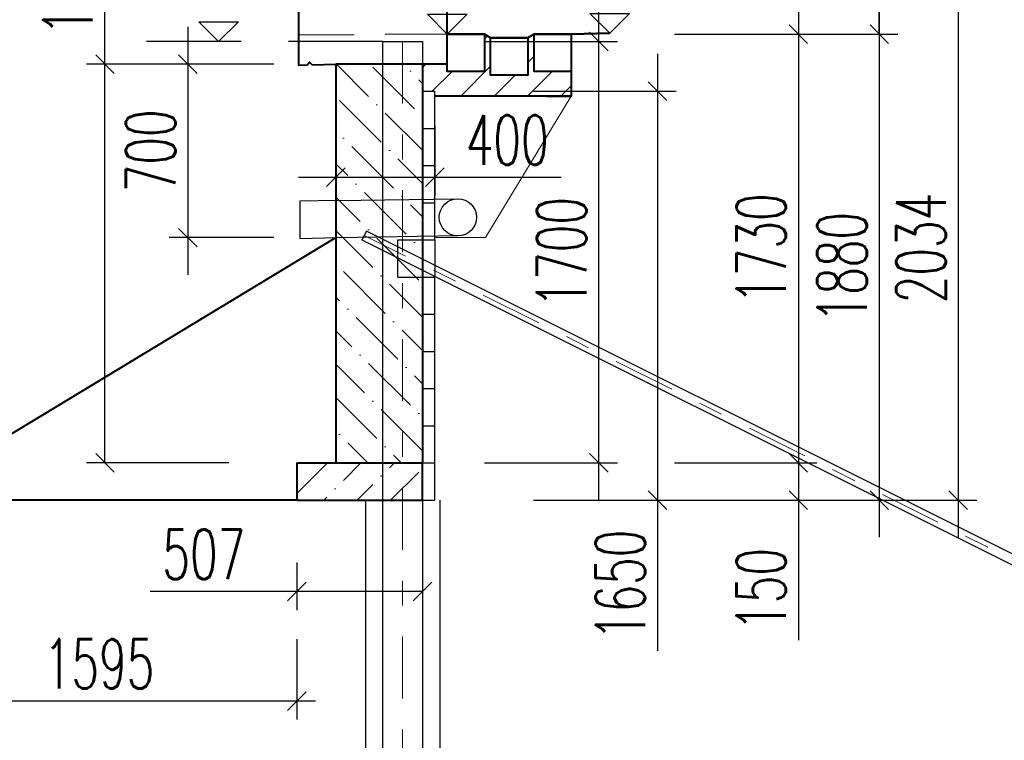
# Model space of a CAD drawing. Header units: metres. Extents: x -912764 to -454925, y -2226138 to -1112338.
# Tile 64 of 256: x -456381.44 to -456377.47, y -1112968.79 to -1112965.89. Entities that reach past the tile are written whole.
import ezdxf

# ---------------------------------------------------------------- set-up
doc = ezdxf.new("R2010")
doc.units = ezdxf.units.M
for name, pattern in [('DASHDOT', [1, 0.5, -0.25, 0, -0.25]), ('DASHED2', [0.375, 0.25, -0.125]), ('SOLID', [0]), ('ČÁRKOVANÁ', [19.05, 12.7, -6.35]), ('ČÁRKOVANÁX2', [38.1, 25.4, -12.7])]:
    doc.linetypes.add(name, pattern=pattern)
for name, color, linetype in [('!řezy tenká', 1, 'Continuous'), ('C3D_ZPR', 7, 'Continuous'), ('OZ', 3, 'Continuous')]:
    doc.layers.add(name, color=color, linetype=linetype)
for name, color, linetype, lineweight in [('_NOVÝ STAV', 1, 'Continuous', 30), ('_NOVÝ STAV - POPISKY KATASTR', 7, 'Continuous', 30), ('_VYTYČOVACÍ BODY', 200, 'Continuous', 0)]:
    doc.layers.add(name, color=color, linetype=linetype, lineweight=lineweight)
doc.layers.add('PDF2_13', color=140, linetype='Continuous', true_color=0x00bfff)
doc.layers.add('PDF_OZ', color=140, linetype='Continuous', true_color=0x00bfff)
doc.styles.add('StandardUzky', font='simplex.shx', dxfattribs={"width": 0.65})
doc.styles.add('znacky', font='arial.ttf')
doc.dimstyles.new('1000', dxfattribs={"dimscale": 0.5, "dimtxt": 1, "dimasz": 0.6, "dimexe": 0.3, "dimexo": 0.5, "dimgap": 0.5, "dimtad": 1, "dimzin": 1, "dimdsep": 46, "dimtxsty": 'znacky', "dimblk": 'OBLIQUE', "dimcen": 1, "dimdle": 0.3, "dimclrd": 256, "dimclre": 256, "dimclrt": 256, "dimadec": 3, "dimazin": 0, "dimtfac": 1, "dimtmove": 0, "dimatfit": 3, "dimldrblk": 'OBLIQUE', "dimfxl": 1, "dimlwd": -1, "dimlwe": -1, "dimarcsym": 0})

# ---------------------------------------------------------------- blocks, each defined once
blk = doc.blocks.new('_Oblique')
at = {"color": 0, "linetype": 'ByBlock', "lineweight": -2}
blk.add_line((-0.5, -0.5), (0.5, 0.5), dxfattribs=at)
blk = doc.blocks.new('*D337')
at = {"layer": 'C3D_ZPR', "color": 1, "transparency": 16777216}
for p, q in [((0.611, -1.8799), (0.611, 0.12)), ((0.15, -0.03), (0.686, -0.03)), ((0.15, -1.7299), (0.686, -1.7299))]:
    blk.add_line(p, q, dxfattribs=at)
at = {"layer": 'Defpoints', "color": 0, "lineweight": 50, "transparency": 16777216}
for p in [(-0.1, -0.03), (0.611, -0.03), (-0.1, -1.7299)]:
    blk.add_point(p, dxfattribs=at)
at = {"layer": 'C3D_ZPR', "color": 1, "transparency": 16777216, "xscale": 0.075, "yscale": 0.075, "zscale": 0.075}
for p, rotation in [((0.611, -0.03), 90), ((0.611, -1.7299), 270)]:
    blk.add_blockref('_Oblique', p, dxfattribs=dict(at, rotation=rotation))
at = {"layer": 'C3D_ZPR', "color": 1, "transparency": 16777216, "insert": (0.461, -0.88), "char_height": 0.2, "attachment_point": 5, "rotation": 90, "style": 'StandardUzky'}
blk.add_mtext('1700', dxfattribs=at)
blk = doc.blocks.new('*D989')
at = {"layer": 'C3D_ZPR', "color": 1, "transparency": 16777216}
for p, q in [((0.848, -0.0799), (0.848, -1.8799)), ((0.348, -0.2299), (0.923, -0.2299)), ((0.348, -1.8799), (0.923, -1.8799)), ((0.848, -1.8799), (0.848, -2.4883))]:
    blk.add_line(p, q, dxfattribs=at)
at = {"layer": 'Defpoints', "color": 0, "transparency": 16777216}
for p in [(-2.46, -0.2299), (-0.1, -1.8799), (0.848, -1.8799)]:
    blk.add_point(p, dxfattribs=at)
at = {"layer": 'C3D_ZPR', "color": 1, "transparency": 16777216, "xscale": 0.075, "yscale": 0.075, "zscale": 0.075}
for p, rotation in [((0.848, -0.2299), 90), ((0.848, -1.8799), 270)]:
    blk.add_blockref('_Oblique', p, dxfattribs=dict(at, rotation=rotation))
at = {"layer": 'C3D_ZPR', "color": 1, "transparency": 16777216, "insert": (0.698, -2.2216), "char_height": 0.2, "attachment_point": 5, "rotation": 90, "style": 'StandardUzky'}
blk.add_mtext('1650', dxfattribs=at)
blk = doc.blocks.new('*D339')
at = {"layer": 'C3D_ZPR', "color": 1, "transparency": 16777216}
for p, q in [((1.7427, 0.1542), (1.7427, 0.7246)), ((1.7427, 0), (1.7427, 0.3042)), ((1.2427, 0.1542), (1.8177, 0.1542)), ((1.2427, 0), (1.8177, 0))]:
    blk.add_line(p, q, dxfattribs=at)
at = {"layer": 'Defpoints', "color": 0, "lineweight": 50, "transparency": 16777216}
for p in [(-0.0296, 0.1542), (0, 0), (1.7427, 0)]:
    blk.add_point(p, dxfattribs=at)
at = {"layer": 'C3D_ZPR', "color": 1, "transparency": 16777216, "xscale": 0.075, "yscale": 0.075, "zscale": 0.075}
for p, rotation in [((1.7427, 0.1542), 90), ((1.7427, 0), 270)]:
    blk.add_blockref('_Oblique', p, dxfattribs=dict(at, rotation=rotation))
at = {"layer": 'C3D_ZPR', "color": 1, "transparency": 16777216, "insert": (1.5927, 0.5167), "char_height": 0.2, "attachment_point": 5, "rotation": 90, "style": 'StandardUzky'}
blk.add_mtext('154', dxfattribs=at)
blk = doc.blocks.new('*D991')
at = {"layer": 'C3D_ZPR', "color": 1, "transparency": 16777216}
for p, q in [((1.4161, -1.5799), (1.4161, -1.8799)), ((0.9161, -1.7299), (1.4911, -1.7299)), ((0.9161, -1.8799), (1.4911, -1.8799)), ((1.4161, -1.8799), (1.4161, -2.4447))]:
    blk.add_line(p, q, dxfattribs=at)
at = {"layer": 'Defpoints', "color": 0, "transparency": 16777216}
for p in [(-0.6068, -1.7299), (-0.6068, -1.8799), (1.4161, -1.8799)]:
    blk.add_point(p, dxfattribs=at)
at = {"layer": 'C3D_ZPR', "color": 1, "transparency": 16777216, "xscale": 0.075, "yscale": 0.075, "zscale": 0.075}
for p, rotation in [((1.4161, -1.7299), 90), ((1.4161, -1.8799), 270)]:
    blk.add_blockref('_Oblique', p, dxfattribs=dict(at, rotation=rotation))
at = {"layer": 'C3D_ZPR', "color": 1, "transparency": 16777216, "insert": (1.2661, -2.2399), "char_height": 0.2, "attachment_point": 5, "rotation": 90, "style": 'StandardUzky'}
blk.add_mtext('150', dxfattribs=at)
blk = doc.blocks.new('*D992')
at = {"layer": 'C3D_ZPR', "color": 1, "transparency": 16777216}
for p, q in [((-0.4496, -0.371), (-0.4496, -0.6524)), ((-0.05, -0.371), (-0.05, -0.6524)), ((-0.5996, -0.5774), (-0.05, -0.5774)), ((-0.05, -0.5774), (0.4593, -0.5774))]:
    blk.add_line(p, q, dxfattribs=at)
at = {"layer": 'Defpoints', "color": 0, "transparency": 16777216}
for p in [(-0.4496, -0.121), (-0.05, -0.121), (-0.05, -0.5774)]:
    blk.add_point(p, dxfattribs=at)
at = {"layer": 'C3D_ZPR', "color": 1, "transparency": 16777216, "xscale": 0.075, "yscale": 0.075, "zscale": 0.075, "rotation": 180}
blk.add_blockref('_Oblique', (-0.4496, -0.5774), dxfattribs=at)
at = {"layer": 'C3D_ZPR', "color": 1, "transparency": 16777216, "xscale": 0.075, "yscale": 0.075, "zscale": 0.075}
blk.add_blockref('_Oblique', (-0.05, -0.5774), dxfattribs=at)
at = {"layer": 'C3D_ZPR', "color": 1, "transparency": 16777216, "insert": (0.2421, -0.4274), "char_height": 0.2, "attachment_point": 5, "style": 'StandardUzky'}
blk.add_mtext('400', dxfattribs=at)
blk = doc.blocks.new('*D993')
at = {"layer": 'C3D_ZPR', "color": 1, "transparency": 16777216}
for p, q in [((1.7427, 0.15), (1.7427, -2.0299)), ((1.2427, 0), (1.8177, 0)), ((1.2427, -1.8799), (1.8177, -1.8799))]:
    blk.add_line(p, q, dxfattribs=at)
at = {"layer": 'Defpoints', "color": 0, "transparency": 16777216}
for p in [(0, 0), (-0.1, -1.8799), (1.7427, -1.8799)]:
    blk.add_point(p, dxfattribs=at)
at = {"layer": 'C3D_ZPR', "color": 1, "transparency": 16777216, "xscale": 0.075, "yscale": 0.075, "zscale": 0.075}
for p, rotation in [((1.7427, 0), 90), ((1.7427, -1.8799), 270)]:
    blk.add_blockref('_Oblique', p, dxfattribs=dict(at, rotation=rotation))
at = {"layer": 'C3D_ZPR', "color": 1, "transparency": 16777216, "insert": (1.5927, -0.94), "char_height": 0.2, "attachment_point": 5, "rotation": 90, "style": 'StandardUzky'}
blk.add_mtext('1880', dxfattribs=at)
blk = doc.blocks.new('*D336')
at = {"layer": 'C3D_ZPR', "color": 1, "transparency": 16777216}
for p, q in [((1.4161, 0.15), (1.4161, -1.8799)), ((0.9161, 0), (1.4911, 0)), ((0.9161, -1.7299), (1.4911, -1.7299))]:
    blk.add_line(p, q, dxfattribs=at)
at = {"layer": 'Defpoints', "color": 0, "lineweight": 50, "transparency": 16777216}
for p in [(0, 0), (-0.1, -1.7299), (1.4161, -1.7299)]:
    blk.add_point(p, dxfattribs=at)
at = {"layer": 'C3D_ZPR', "color": 1, "transparency": 16777216, "xscale": 0.075, "yscale": 0.075, "zscale": 0.075}
for p, rotation in [((1.4161, 0), 90), ((1.4161, -1.7299), 270)]:
    blk.add_blockref('_Oblique', p, dxfattribs=dict(at, rotation=rotation))
at = {"layer": 'C3D_ZPR', "color": 1, "transparency": 16777216, "insert": (1.2661, -0.865), "char_height": 0.2, "attachment_point": 5, "rotation": 90, "style": 'StandardUzky'}
blk.add_mtext('1730', dxfattribs=at)
blk = doc.blocks.new('*D994')
at = {"layer": 'C3D_ZPR', "color": 1, "transparency": 16777216}
for p, q in [((-0.6068, -2.1316), (-0.6068, -2.3233)), ((-0.1, -2.1316), (-0.1, -2.3233)), ((-0.6068, -2.2483), (-1.1989, -2.2483)), ((-0.1, -2.2483), (-0.7568, -2.2483))]:
    blk.add_line(p, q, dxfattribs=at)
at = {"layer": 'Defpoints', "color": 0, "transparency": 16777216}
for p in [(-0.6068, -1.8816), (-0.1, -1.8816), (-0.1, -2.2483)]:
    blk.add_point(p, dxfattribs=at)
at = {"layer": 'C3D_ZPR', "color": 1, "transparency": 16777216, "xscale": 0.075, "yscale": 0.075, "zscale": 0.075, "rotation": 180}
blk.add_blockref('_Oblique', (-0.6068, -2.2483), dxfattribs=at)
at = {"layer": 'C3D_ZPR', "color": 1, "transparency": 16777216, "xscale": 0.075, "yscale": 0.075, "zscale": 0.075}
blk.add_blockref('_Oblique', (-0.1, -2.2483), dxfattribs=at)
at = {"layer": 'C3D_ZPR', "color": 1, "transparency": 16777216, "insert": (-0.9818, -2.0983), "char_height": 0.2, "attachment_point": 5, "style": 'StandardUzky'}
blk.add_mtext('507', dxfattribs=at)
blk = doc.blocks.new('*D405')
at = {"layer": 'C3D_ZPR', "color": 1, "transparency": 16777216}
for p, q in [((-1.0466, 0.029), (-1.0466, -0.971)), ((-0.6996, -0.121), (-1.1216, -0.121)), ((-0.6996, -0.821), (-1.1216, -0.821))]:
    blk.add_line(p, q, dxfattribs=at)
at = {"layer": 'Defpoints', "color": 0, "transparency": 16777216}
for p in [(-0.4496, -0.121), (-1.0466, -0.821), (-0.4496, -0.821)]:
    blk.add_point(p, dxfattribs=at)
at = {"layer": 'C3D_ZPR', "color": 1, "transparency": 16777216, "xscale": 0.075, "yscale": 0.075, "zscale": 0.075}
for p, rotation in [((-1.0466, -0.121), 90), ((-1.0466, -0.821), 270)]:
    blk.add_blockref('_Oblique', p, dxfattribs=dict(at, rotation=rotation))
at = {"layer": 'C3D_ZPR', "color": 1, "transparency": 16777216, "insert": (-1.1966, -0.471), "char_height": 0.2, "attachment_point": 5, "rotation": 90, "style": 'StandardUzky'}
blk.add_mtext('700', dxfattribs=at)
blk = doc.blocks.new('*D338')
at = {"layer": 'C3D_ZPR', "color": 1, "transparency": 16777216}
for p, q in [((2.0611, 0.3042), (2.0611, -2.0299)), ((1.5611, 0.1542), (2.1361, 0.1542)), ((1.5611, -1.8799), (2.1361, -1.8799))]:
    blk.add_line(p, q, dxfattribs=at)
at = {"layer": 'Defpoints', "color": 0, "lineweight": 50, "transparency": 16777216}
for p in [(-0.0296, 0.1542), (-0.05, -1.8799), (2.0611, -1.8799)]:
    blk.add_point(p, dxfattribs=at)
at = {"layer": 'C3D_ZPR', "color": 1, "transparency": 16777216, "xscale": 0.075, "yscale": 0.075, "zscale": 0.075}
for p, rotation in [((2.0611, 0.1542), 90), ((2.0611, -1.8799), 270)]:
    blk.add_blockref('_Oblique', p, dxfattribs=dict(at, rotation=rotation))
at = {"layer": 'C3D_ZPR', "color": 1, "transparency": 16777216, "insert": (1.9111, -0.8629), "char_height": 0.2, "attachment_point": 5, "rotation": 90, "style": 'StandardUzky'}
blk.add_mtext('2034', dxfattribs=at)
blk = doc.blocks.new('*D404')
at = {"layer": 'C3D_ZPR', "color": 1, "transparency": 16777216}
for p, q in [((-1.3806, -0.121), (-1.3806, 0.4826)), ((-1.3806, -1.7299), (-1.3806, 0.029)), ((-0.8806, -0.121), (-1.4556, -0.121)), ((-0.8806, -1.7299), (-1.4556, -1.7299))]:
    blk.add_line(p, q, dxfattribs=at)
at = {"layer": 'Defpoints', "color": 0, "transparency": 16777216}
for p in [(-0.45, -0.121), (-1.3806, -1.7299), (-0.4496, -1.7299)]:
    blk.add_point(p, dxfattribs=at)
at = {"layer": 'C3D_ZPR', "color": 1, "transparency": 16777216, "xscale": 0.075, "yscale": 0.075, "zscale": 0.075}
for p, rotation in [((-1.3806, -0.121), 90), ((-1.3806, -1.7299), 270)]:
    blk.add_blockref('_Oblique', p, dxfattribs=dict(at, rotation=rotation))
at = {"layer": 'C3D_ZPR', "color": 1, "transparency": 16777216, "insert": (-1.5306, 0.2191), "char_height": 0.2, "attachment_point": 5, "rotation": 90, "style": 'StandardUzky'}
blk.add_mtext('1609', dxfattribs=at)
blk = doc.blocks.new('A$Cac58f5a3')
at = {"layer": '_NOVÝ STAV', "lineweight": 15}
for p in [(0, 0), (-0.5457, -0.571)]:
    blk.add_line(p, (-0.3461, -0.571), dxfattribs=at)
at = {"layer": '_NOVÝ STAV'}
for p, q in [((-0.9453, -0.4214), (-1.0953, -0.4238)), ((-1.0953, -0.4238), (-1.0953, -0.5738)), ((-1.0953, -0.5738), (-0.9453, -0.571))]:
    blk.add_line(p, q, dxfattribs=at)
at = {"layer": '_NOVÝ STAV', "linetype": 'ČÁRKOVANÁ', "lineweight": -3, "ltscale": 0.05, "flags": 128}
for points in [[(-0.9453, -0.4214), (-0.4596, -0.4138)], [(-0.4572, -0.5638), (-0.9453, -0.5714)]]:
    blk.add_lwpolyline(points, dxfattribs=at)
at = {"layer": '_NOVÝ STAV', "lineweight": -3}
blk.add_circle((-0.4572, -0.4888), 0.075, dxfattribs=at)
blk = doc.blocks.new('*D304')
at = {"layer": 'C3D_ZPR', "color": 1, "transparency": 16777216}
for p, q in [((-456379.2168, -1112964.7533), (-456379.2168, -1112964.4283)), ((-456379.0612, -1112964.7533), (-456379.0612, -1112964.4283)), ((-456379.2918, -1112964.5033), (-456379.0612, -1112964.5033)), ((-456379.0612, -1112964.5033), (-456378.5829, -1112964.5033))]:
    blk.add_line(p, q, dxfattribs=at)
at = {"layer": 'Defpoints', "color": 0, "lineweight": 50, "transparency": 16777216}
for p in [(-456379.0612, -1112964.5033), (-456379.2168, -1112965.9445), (-456379.0612, -1112965.941)]:
    blk.add_point(p, dxfattribs=at)
at = {"layer": 'C3D_ZPR', "color": 1, "transparency": 16777216, "xscale": 0.075, "yscale": 0.075, "zscale": 0.075, "rotation": 180}
blk.add_blockref('_Oblique', (-456379.2168, -1112964.5033), dxfattribs=at)
at = {"layer": 'C3D_ZPR', "color": 1, "transparency": 16777216, "xscale": 0.075, "yscale": 0.075, "zscale": 0.075}
blk.add_blockref('_Oblique', (-456379.0612, -1112964.5033), dxfattribs=at)
at = {"layer": 'C3D_ZPR', "color": 1, "transparency": 16777216, "insert": (-456378.7846, -1112964.3533), "char_height": 0.2, "attachment_point": 5, "style": 'StandardUzky'}
blk.add_mtext('156', dxfattribs=at)
blk = doc.blocks.new('Vyskova_sipka')
at = {"color": 0, "linetype": 'ByBlock', "lineweight": -2}
for p, q in [((0, 0), (-4, 4)), ((-4, 4), (4, 4)), ((4, 4), (0, 0))]:
    blk.add_line(p, q, dxfattribs=at)
blk = doc.blocks.new('*D345')
at = {"layer": 'C3D_ZPR', "color": 1, "transparency": 16777216}
for p, q in [((-456381.9156, -1112964.3162), (-456381.9156, -1112963.9912)), ((-456380.317, -1112964.3162), (-456380.317, -1112963.9912)), ((-456381.9906, -1112964.0662), (-456380.242, -1112964.0662))]:
    blk.add_line(p, q, dxfattribs=at)
at = {"layer": 'Defpoints', "color": 0, "transparency": 16777216}
for p in [(-456380.317, -1112964.0662), (-456380.317, -1112966.0697), (-456381.9156, -1112967.8241)]:
    blk.add_point(p, dxfattribs=at)
at = {"layer": 'C3D_ZPR', "color": 1, "transparency": 16777216, "xscale": 0.075, "yscale": 0.075, "zscale": 0.075, "rotation": 180}
blk.add_blockref('_Oblique', (-456381.9156, -1112964.0662), dxfattribs=at)
at = {"layer": 'C3D_ZPR', "color": 1, "transparency": 16777216, "xscale": 0.075, "yscale": 0.075, "zscale": 0.075}
blk.add_blockref('_Oblique', (-456380.317, -1112964.0662), dxfattribs=at)
at = {"layer": 'C3D_ZPR', "color": 1, "transparency": 16777216, "insert": (-456381.1163, -1112963.9162), "char_height": 0.2, "attachment_point": 5, "style": 'StandardUzky'}
blk.add_mtext('1599', dxfattribs=at)
blk = doc.blocks.new('*D408')
at = {"layer": 'C3D_ZPR', "color": 1, "transparency": 16777216}
for p, q in [((-456381.9185, -1112968.3849), (-456381.9185, -1112968.7099)), ((-456380.3236, -1112968.3849), (-456380.3236, -1112968.7099)), ((-456380.2486, -1112968.6349), (-456381.9935, -1112968.6349))]:
    blk.add_line(p, q, dxfattribs=at)
at = {"layer": 'Defpoints', "color": 0, "transparency": 16777216}
for p in [(-456381.9185, -1112967.8245), (-456380.3236, -1112967.8245), (-456381.9185, -1112968.6349)]:
    blk.add_point(p, dxfattribs=at)
at = {"layer": 'C3D_ZPR', "color": 1, "transparency": 16777216, "xscale": 0.075, "yscale": 0.075, "zscale": 0.075, "rotation": 180}
blk.add_blockref('_Oblique', (-456381.9185, -1112968.6349), dxfattribs=at)
at = {"layer": 'C3D_ZPR', "color": 1, "transparency": 16777216, "xscale": 0.075, "yscale": 0.075, "zscale": 0.075}
blk.add_blockref('_Oblique', (-456380.3236, -1112968.6349), dxfattribs=at)
at = {"layer": 'C3D_ZPR', "color": 1, "transparency": 16777216, "insert": (-456381.1211, -1112968.4849), "char_height": 0.2, "attachment_point": 5, "style": 'StandardUzky'}
blk.add_mtext('1595', dxfattribs=at)
blk = doc.blocks.new('A$C4eac8e0d')
at = {"layer": '_NOVÝ STAV', "linetype": 'ČÁRKOVANÁ', "lineweight": 5}
h = blk.add_hatch(dxfattribs=at)
h.set_pattern_fill('ANSI31', color=256, scale=0.03)
h.paths.add_polyline_path([(0.325, 0), (0.325, -0.1648), (0.175, -0.1648), (0.175, -0.0148), (0.15, 0), (0.15, -0.15), (0, -0.15), (0, -0.121), (-0.1, -0.121), (-0.1, -0.23), (-0.05, -0.23), (-0.05, -0.25), (0.5, -0.25), (0.5, -0.15), (0.35, -0.15), (0.35, 0)])
at = {"layer": '_NOVÝ STAV', "linetype": 'SOLID', "lineweight": 5}
h = blk.add_hatch(dxfattribs=at)
h.set_pattern_fill('ANSI36', color=1, scale=0.03, angle=90)
h.paths.add_polyline_path([(-0.1, -0.121), (-0.4496, -0.121), (-0.4496, -1.7299), (-0.1, -1.7299)])
h = blk.add_hatch(dxfattribs=at)
h.set_pattern_fill('ANSI36', color=1, scale=0.03)
h.paths.add_polyline_path([(-0.1, -1.7299), (-0.6068, -1.7299), (-0.6068, -1.8799), (-0.1, -1.8799)])
at = {"layer": 'OZ', "color": 1}
for p, q in [((-0.26, -0.03), (-0.1, -0.03)), ((-0.26, -6.03), (-0.26, -0.03)), ((-0.1, -0.03), (-0.1, -6.03)), ((-0.3436, -0.8307), (-0.3255, -0.7945)), ((6.7997, -4.4022), (-0.3435, -0.8306)), ((6.8178, -4.3661), (-0.3255, -0.7945)), ((-0.2004, -0.83), (-0.2004, -0.98)), ((-0.2, -0.83), (-0.1, -0.83)), ((-0.2, -0.98), (-0.1, -0.98))]:
    blk.add_line(p, q, dxfattribs=at)
at = {"layer": 'OZ', "color": 6, "linetype": 'DASHDOT', "lineweight": 15, "ltscale": 0.5}
for p, q in [((-0.18, -0.03), (-0.18, -6.03)), ((6.8087, -4.3843), (-0.3346, -0.8127))]:
    blk.add_line(p, q, dxfattribs=at)
at = {"layer": 'OZ', "color": 140, "lineweight": 25}
for p, q in [((-0.1, -0.38), (-0.1, -0.23)), ((-0.1, -0.38), (-0.1, -0.23)), ((-0.1, -0.53), (-0.1, -0.38)), ((-0.1, -0.68), (-0.1, -0.53)), ((-0.1, -0.83), (-0.1, -0.68)), ((-0.1, -1.13), (-0.1, -0.98)), ((-0.1, -1.13), (-0.1, -0.98)), ((-0.1, -1.28), (-0.1, -1.13)), ((-0.1, -1.43), (-0.1, -1.28)), ((-0.1, -1.5799), (-0.1, -1.4299)), ((-0.1, -1.7299), (-0.1, -1.5799))]:
    blk.add_line(p, q, dxfattribs=at)
at = {"layer": 'OZ', "color": 140, "lineweight": 30}
for p, q in [((-0.1, -0.23), (-0.05, -0.23)), ((-0.05, -0.53), (-0.05, -0.23)), ((-0.1, -0.38), (-0.05, -0.38)), ((-0.1, -0.38), (-0.05, -0.38)), ((-0.1, -0.53), (-0.05, -0.53)), ((-0.1, -0.53), (-0.05, -0.53)), ((-0.05, -0.68), (-0.05, -0.53)), ((-0.1, -0.68), (-0.05, -0.68)), ((-0.1, -0.68), (-0.05, -0.68)), ((-0.05, -0.83), (-0.05, -0.68)), ((-0.1, -0.83), (-0.05, -0.83)), ((-0.1, -0.83), (-0.05, -0.83)), ((-0.1, -0.98), (-0.05, -0.98)), ((-0.1, -0.98), (-0.05, -0.98)), ((-0.05, -1.43), (-0.05, -0.98)), ((-0.1, -1.13), (-0.05, -1.13)), ((-0.1, -1.13), (-0.05, -1.13)), ((-0.1, -1.28), (-0.05, -1.28)), ((-0.1, -1.28), (-0.05, -1.28)), ((-0.1, -1.4299), (-0.05, -1.4299)), ((-0.1, -1.43), (-0.05, -1.43)), ((-0.05, -1.5799), (-0.05, -1.4299)), ((-0.1, -1.5799), (-0.05, -1.5799)), ((-0.1, -1.5799), (-0.05, -1.5799)), ((-0.05, -1.8799), (-0.05, -1.5799)), ((-0.1, -1.7299), (-0.05, -1.7299)), ((-0.1, -1.8799), (-0.05, -1.8799))]:
    blk.add_line(p, q, dxfattribs=at)
at = {"layer": 'OZ', "color": 1, "lineweight": 30}
blk.add_line((-0.05, -0.83), (-0.05, -0.98), dxfattribs=at)
at = {"layer": 'OZ', "color": 1, "linetype": 'ČÁRKOVANÁX2', "lineweight": 25, "ltscale": 0.05}
for p, q in [((-0.33, -1.8816), (-0.33, -6.03)), ((-0.03, -1.8799), (-0.03, -6.03))]:
    blk.add_line(p, q, dxfattribs=at)
at = {"layer": 'PDF2_13', "color": 1, "linetype": 'Continuous', "lineweight": 40}
for p, q in [((0, -0.121), (-0.45, -0.121)), ((-0.1, -0.121), (-0.1, -1.7299)), ((-0.6068, -1.7299), (-0.1, -1.7299)), ((-0.6068, -1.7299), (-0.6068, -1.8799)), ((-0.1, -1.8799), (-0.1, -1.7299)), ((-0.6068, -1.8799), (-0.1, -1.8799))]:
    blk.add_line(p, q, dxfattribs=at)
for points in [[(0, -0.121), (0, 0.1225), (-0.0296, 0.1542), (-0.5504, 0.1743), (-0.6001, 0.1267), (-0.6001, -0.1252), (-0.5652, -0.1241), (-0.5557, -0.1135), (-0.5451, -0.1231), (-0.4496, -0.121), (-0.4496, -1.7299)], [(0.5, 0), (0.5, -0.15), (0.5, -0.25), (-0.05, -0.25)]]:
    blk.add_lwpolyline(points, dxfattribs=at)
at = {"layer": 'PDF2_13', "color": 1, "linetype": 'Continuous', "lineweight": 40, "flags": 128}
for points in [[(0.4957, 0), (0.35, 0), (0.325, -0.0148), (0.175, -0.0148), (0.15, 0), (0, 0)], [(0.4, -0.25), (0.4957, -0.25)]]:
    blk.add_lwpolyline(points, dxfattribs=at)
at = {"layer": 'PDF2_13', "color": 1, "linetype": 'Continuous', "lineweight": 40}
for points in [[(0, 0), (0.15, 0), (0.15, -0.15), (0, -0.15)], [(0.175, -0.0148), (0.325, -0.0148), (0.325, -0.1648), (0.175, -0.1648)], [(0.35, 0), (0.5, 0), (0.5, -0.15), (0.35, -0.15)]]:
    blk.add_lwpolyline(points, close=True, dxfattribs=at)
at = {"layer": 'PDF_OZ', "color": 5, "linetype": 'DASHED2', "lineweight": 30}
blk.add_line((0, 0), (-0.6001, -0.0035), dxfattribs=at)
at = {"layer": '_VYTYČOVACÍ BODY'}
blk.add_blockref('A$Cac58f5a3', (0.5, -0.25), dxfattribs=at)
at = {"layer": 'C3D_ZPR'}
for base, p1, p2, picture, middle, dimtype in [((1.7427, 0), (-0.0296, 0.1542), (0, 0), '*D339', (1.7427, 0.5167), 128), ((-1.3806, -1.7299), (-0.45, -0.121), (-0.4496, -1.7299), '*D404', (-1.3806, 0.2191), 128), ((0.848, -1.8799), (-2.46, -0.2299), (-0.1, -1.8799), '*D989', (0.848, -2.2216), 160), ((1.4161, -1.8799), (-0.6068, -1.7299), (-0.6068, -1.8799), '*D991', (1.4161, -2.2399), 160)]:
    dim = blk.add_linear_dim(base=base, p1=p1, p2=p2, angle=90, dimstyle='1000', override={"dimscale": 1, "dimtxt": 0.2, "dimasz": 0.075, "dimexe": 0.075, "dimexo": 0.25, "dimgap": 0.05, "dimdec": 0, "dimlfac": 1000, "dimdsep": 44, "dimtxsty": 'StandardUzky', "dimcen": 0.5, "dimdle": 0.15, "dimclrd": 1, "dimclre": 1, "dimclrt": 1, "dimfxl": 0.5, "dimfxlon": 1}, dxfattribs=at)
    dim.commit()
    dim.dimension.update_dxf_attribs({"geometry": picture, "text_midpoint": middle, "dimtype": dimtype})
for base, p1, p2, picture, middle in [((2.0611, -1.8799), (-0.0296, 0.1542), (-0.05, -1.8799), '*D338', (1.9111, -0.8629)), ((1.7427, -1.8799), (0, 0), (-0.1, -1.8799), '*D993', (1.5927, -0.94)), ((1.4161, -1.7299), (0, 0), (-0.1, -1.7299), '*D336', (1.2661, -0.865)), ((0.611, -0.03), (-0.1, -1.7299), (-0.1, -0.03), '*D337', (0.461, -0.88)), ((-1.0466, -0.821), (-0.4496, -0.121), (-0.4496, -0.821), '*D405', (-1.1966, -0.471))]:
    dim = blk.add_linear_dim(base=base, p1=p1, p2=p2, angle=90, dimstyle='1000', override={"dimscale": 1, "dimtxt": 0.2, "dimasz": 0.075, "dimexe": 0.075, "dimexo": 0.25, "dimgap": 0.05, "dimdec": 0, "dimlfac": 1000, "dimdsep": 44, "dimtxsty": 'StandardUzky', "dimcen": 0.5, "dimdle": 0.15, "dimclrd": 1, "dimclre": 1, "dimclrt": 1, "dimfxl": 0.5, "dimfxlon": 1}, dxfattribs=at)
    dim.commit()
    dim.dimension.update_dxf_attribs({"geometry": picture, "text_midpoint": middle})
for base, p1, p2, picture, middle in [((-0.05, -0.5774), (-0.4496, -0.121), (-0.05, -0.121), '*D992', (0.2421, -0.5774)), ((-0.1, -2.2483), (-0.6068, -1.8816), (-0.1, -1.8816), '*D994', (-0.9818, -2.2483))]:
    dim = blk.add_linear_dim(base=base, p1=p1, p2=p2, dimstyle='1000', override={"dimscale": 1, "dimtxt": 0.2, "dimasz": 0.075, "dimexe": 0.075, "dimexo": 0.25, "dimgap": 0.05, "dimdec": 0, "dimlfac": 1000, "dimdsep": 44, "dimtxsty": 'StandardUzky', "dimcen": 0.5, "dimdle": 0.15, "dimclrd": 1, "dimclre": 1, "dimclrt": 1, "dimfxl": 0.5, "dimfxlon": 1}, dxfattribs=at)
    dim.commit()
    dim.dimension.update_dxf_attribs({"geometry": picture, "text_midpoint": middle, "dimtype": 160})

msp = doc.modelspace()

# ---------------------------------------------------------------- linework, layer by layer
at = {"layer": '_NOVÝ STAV - POPISKY KATASTR', "color": 1, "lineweight": 50, "flags": 128}
msp.add_lwpolyline([(-456379.2168, -1112965.9445), (-456379.0612, -1112965.941)], dxfattribs=at)
at = {"layer": 'C3D_ZPR', "color": 1, "linetype": 'ČÁRKOVANÁ', "ltscale": 0.03, "flags": 128}
msp.add_lwpolyline([(-456379.9768, -1112965.9745), (-456380.942, -1112965.9745)], dxfattribs=at)
at = {"layer": 'PDF2_13', "color": 1, "linetype": 'Continuous', "lineweight": 40, "flags": 128}
for points in [[(-456381.9185, -1112967.8245), (-456380.1664, -1112966.7655)], [(-456380.3236, -1112967.8245), (-456381.9185, -1112967.8245)]]:
    msp.add_lwpolyline(points, dxfattribs=at)

# ---------------------------------------------------------------- block references
at = {"layer": '!řezy tenká', "linetype": 'Continuous', "xscale": 0.02, "yscale": 0.02, "zscale": 0.03}
for p in [(-456379.7166, -1112965.9445), (-456379.0612, -1112965.9409), (-456380.6389, -1112965.9745)]:
    msp.add_blockref('Vyskova_sipka', p, dxfattribs=at)
at = {"layer": '_NOVÝ STAV - POPISKY KATASTR', "lineweight": 50}
msp.add_blockref('A$C4eac8e0d', (-456379.7168, -1112965.9445), dxfattribs=at)

# ---------------------------------------------------------------- dimensions: what is measured, and where the dimension line sits
at = {"layer": 'C3D_ZPR'}
for base, p1, p2, picture, middle in [((-456380.317, -1112964.0662), (-456381.9156, -1112967.8241), (-456380.317, -1112966.0697), '*D345', (-456381.1163, -1112963.9162)), ((-456379.0612, -1112964.5033), (-456379.2168, -1112965.9445), (-456379.0612, -1112965.941), '*D304', (-456378.7846, -1112964.3533)), ((-456381.9185, -1112968.6349), (-456380.3236, -1112967.8245), (-456381.9185, -1112967.8245), '*D408', (-456381.1211, -1112968.4849))]:
    dim = msp.add_linear_dim(base=base, p1=p1, p2=p2, dimstyle='1000', override={"dimtxt": 0.4, "dimasz": 0.15, "dimexe": 0.15, "dimgap": 0.1, "dimdec": 0, "dimlfac": 1000, "dimdsep": 44, "dimtxsty": 'StandardUzky', "dimdle": 0.15, "dimclrd": 1, "dimclre": 1, "dimclrt": 1, "dimfxl": 0.5, "dimfxlon": 1}, dxfattribs=at)
    dim.commit()
    dim.dimension.update_dxf_attribs({"geometry": picture, "text_midpoint": middle})

doc.saveas('drawing.dxf')
